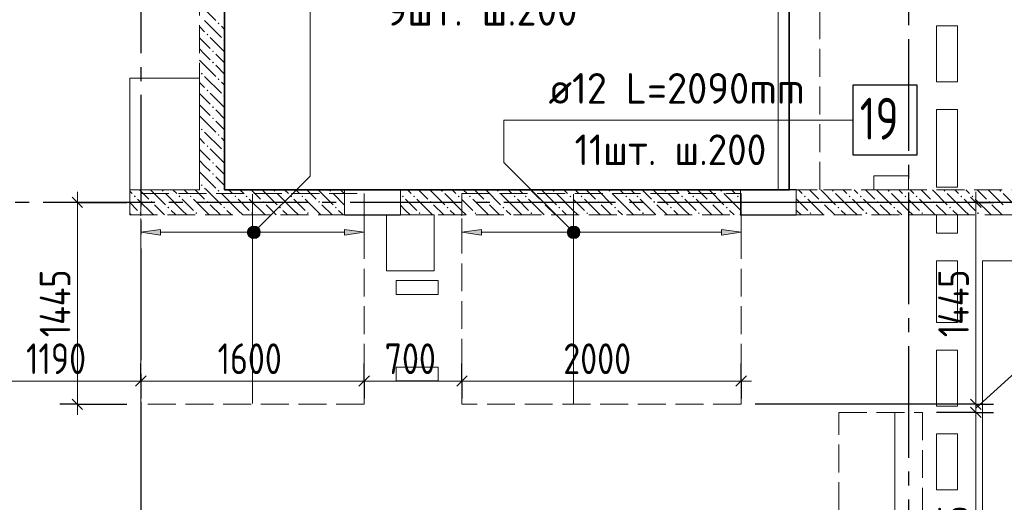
# Model space of a CAD drawing. Header units: millimetres. Extents: x 0 to 32165, y 0 to 42000.
# Tile 6 of 12: x 15456 to 22509, y 22480 to 25940. Entities that reach past the tile are written whole.
import ezdxf

# ---------------------------------------------------------------- set-up
doc = ezdxf.new("R2010")
doc.units = ezdxf.units.MM
doc.linetypes.add('______2', pattern=[270, 200, -70])
doc.linetypes.add('______5', pattern=[1100, 800, -100, 100, -100])
for name, color, linetype, lineweight in [('Standard', 7, 'Continuous', 25), ('ДОП Верх по Х', 7, 'Continuous', 25), ('ЖБ Балка Вышележаща', 7, 'Continuous', 25), ('Макрос окна_ макрос двери', 7, 'Continuous', 18), ('Оси', 40, '______5', 18), ('Позиционная метка номер позиции', 7, 'Continuous', 13), ('Примечания', 7, 'Continuous', 25), ('Размерная выноска', 7, 'Continuous', 13)]:
    doc.layers.add(name, color=color, linetype=linetype, lineweight=lineweight)
for name, color, linetype, lineweight, true_color in [('ЖБ Балка Нижележащая', 7, '______2', 25, 0x8c8cff), ('ЖБ Перекрытие верхний уровень', 7, 'Continuous', 25, 0xe0e0ff), ('ЖБ Стена верхний уровень', 7, 'Continuous', 25, 0x006e00)]:
    doc.layers.add(name, color=color, linetype=linetype, lineweight=lineweight, true_color=true_color)
doc.styles.add('GOST 2.304-81', font='txt')
doc.styles.add('ISOCPEUR', font='txt')

msp = doc.modelspace()

# ---------------------------------------------------------------- hatches: boundary and pattern name
at = {"layer": 'ДОП Верх по Х', "linetype": 'Continuous', "lineweight": 13, "transparency": 33554687}
for points in [[(16464, 24395.5), (16324, 24415.5), (16464, 24435.5)], [(18764, 24395.5), (18624, 24415.5), (18764, 24435.5)]]:
    msp.add_hatch(color=7, dxfattribs=at).paths.add_polyline_path(points, flags=16)
for points in [[(17091.7, 24396.8), (17091.7, 24434.3), (17086.5, 24415.5)], [(17091.7, 24434.3), (17105.2, 24383.3), (17105.2, 24447.7)], [(17091.7, 24434.3), (17091.7, 24396.8), (17105.2, 24383.3)], [(17105.2, 24447.7), (17124, 24378), (17124, 24453)], [(17105.2, 24447.7), (17105.2, 24383.3), (17124, 24378)], [(17124, 24453), (17124, 24378), (17142.7, 24383.3)], [(17124, 24453), (17142.7, 24383.3), (17142.7, 24447.7)], [(17142.7, 24447.7), (17142.7, 24383.3), (17156.2, 24396.8)], [(17142.7, 24447.7), (17156.2, 24396.8), (17156.2, 24434.3)], [(17156.2, 24434.3), (17156.2, 24396.8), (17161.5, 24415.5)], [(17784, 24395.5), (17924, 24415.5), (17784, 24435.5)], [(19391.7, 24396.8), (19391.7, 24434.3), (19386.5, 24415.5)], [(19391.7, 24434.3), (19405.2, 24383.3), (19405.2, 24447.7)], [(19391.7, 24434.3), (19391.7, 24396.8), (19405.2, 24383.3)], [(19405.2, 24447.7), (19424, 24378), (19424, 24453)], [(19405.2, 24447.7), (19405.2, 24383.3), (19424, 24378)], [(19424, 24453), (19424, 24378), (19442.7, 24383.3)], [(19424, 24453), (19442.7, 24383.3), (19442.7, 24447.7)], [(19442.7, 24447.7), (19442.7, 24383.3), (19456.2, 24396.8)], [(19442.7, 24447.7), (19456.2, 24396.8), (19456.2, 24434.3)], [(19456.2, 24434.3), (19456.2, 24396.8), (19461.5, 24415.5)], [(20484, 24395.5), (20624, 24415.5), (20484, 24435.5)]]:
    msp.add_hatch(color=7, dxfattribs=at).paths.add_polyline_path(points)
at = {"layer": 'ЖБ Стена верхний уровень', "linetype": 'Continuous', "lineweight": 18, "transparency": 33554687}
for points in [[(16874.5, 25913.1), (16881, 25919.6), (16887.5, 25913.1), (16881, 25906.6)], [(16794.5, 25833.1), (16801, 25839.6), (16807.5, 25833.1), (16801, 25826.6)], [(16914.5, 25793.1), (16921, 25799.6), (16924, 25796.6), (16924, 25789.7), (16921, 25786.6)], [(16834.5, 25713.1), (16840.9, 25719.6), (16847.4, 25713.1), (16840.9, 25706.6)], [(16834.5, 25633.1), (16840.9, 25639.6), (16847.4, 25633.1), (16840.9, 25626.6)], [(16754.4, 25553.1), (16760.9, 25559.6), (16767.4, 25553.1), (16760.9, 25546.6)], [(16874.5, 25513.1), (16881, 25519.6), (16887.5, 25513.1), (16881, 25506.6)], [(16794.5, 25433.1), (16801, 25439.6), (16807.5, 25433.1), (16801, 25426.6)], [(16914.5, 25393.1), (16921, 25399.6), (16924, 25396.6), (16924, 25389.7), (16921, 25386.6)], [(16834.5, 25313.1), (16840.9, 25319.6), (16847.4, 25313.1), (16840.9, 25306.6)], [(16834.5, 25233.1), (16840.9, 25239.6), (16847.4, 25233.1), (16840.9, 25226.6)], [(16754.4, 25153.1), (16760.9, 25159.6), (16767.4, 25153.1), (16760.9, 25146.6)], [(16874.5, 25113.1), (16881, 25119.6), (16887.5, 25113.1), (16881, 25106.6)], [(16794.5, 25033.1), (16801, 25039.6), (16807.5, 25033.1), (16801, 25026.6)], [(16914.5, 24993.1), (16921, 24999.6), (16924, 24996.6), (16924, 24989.7), (16921, 24986.6)], [(16834.5, 24913.1), (16840.9, 24919.6), (16847.4, 24913.1), (16840.9, 24906.6)], [(16834.5, 24833.1), (16840.9, 24839.6), (16847.4, 24833.1), (16840.9, 24826.6)], [(16754.4, 24753.1), (16760.9, 24759.6), (16767.4, 24753.1), (16760.9, 24746.6)], [(16474.5, 24713.1), (16481, 24719.6), (16487.5, 24713.1), (16481, 24706.6)], [(16874.5, 24713.1), (16881, 24719.6), (16887.5, 24713.1), (16881, 24706.6)], [(17274.5, 24713.1), (17281, 24719.6), (17287.5, 24713.1), (17281, 24706.6)], [(17674.5, 24713.1), (17681, 24719.6), (17687.5, 24713.1), (17681, 24706.6)], [(18474.5, 24713.1), (18481, 24719.6), (18487.5, 24713.1), (18481, 24706.6)], [(18874.5, 24713.1), (18881, 24719.6), (18887.5, 24713.1), (18881, 24706.6)], [(19274.5, 24713.1), (19281, 24719.6), (19287.5, 24713.1), (19281, 24706.6)], [(19674.5, 24713.1), (19681, 24719.6), (19687.5, 24713.1), (19681, 24706.6)], [(20074.5, 24713.1), (20081, 24719.6), (20087.5, 24713.1), (20081, 24706.6)], [(20474.5, 24713.1), (20481, 24719.6), (20487.5, 24713.1), (20481, 24706.6)], [(21274.5, 24713.1), (21281, 24719.6), (21287.5, 24713.1), (21281, 24706.6)], [(21674.5, 24713.1), (21681, 24719.6), (21687.5, 24713.1), (21681, 24706.6)], [(22074.5, 24713.1), (22081, 24719.6), (22087.5, 24713.1), (22081, 24706.6)], [(22474.5, 24713.1), (22481, 24719.6), (22487.5, 24713.1), (22481, 24706.6)], [(16274.5, 24673.1), (16281, 24679.6), (16287.5, 24673.1), (16281, 24666.6)], [(16394.5, 24633.1), (16401, 24639.6), (16407.5, 24633.1), (16401, 24626.6)], [(16594.5, 24673.1), (16601, 24679.6), (16607.5, 24673.1), (16601, 24666.6)], [(16674.5, 24673.1), (16681, 24679.6), (16687.5, 24673.1), (16681, 24666.6)], [(16794.5, 24633.1), (16801, 24639.6), (16807.5, 24633.1), (16801, 24626.6)], [(16994.5, 24673.1), (17001, 24679.6), (17007.5, 24673.1), (17001, 24666.6)], [(17074.5, 24673.1), (17081, 24679.6), (17087.5, 24673.1), (17081, 24666.6)], [(17194.5, 24633.1), (17201, 24639.6), (17207.5, 24633.1), (17201, 24626.6)], [(17394.5, 24673.1), (17401, 24679.6), (17407.5, 24673.1), (17401, 24666.6)], [(17474.5, 24673.1), (17481, 24679.6), (17487.5, 24673.1), (17481, 24666.6)], [(17594.5, 24633.1), (17601, 24639.6), (17607.5, 24633.1), (17601, 24626.6)], [(18194.5, 24673.1), (18201, 24679.6), (18207.5, 24673.1), (18201, 24666.6)], [(18274.5, 24673.1), (18281, 24679.6), (18287.5, 24673.1), (18281, 24666.6)], [(18394.5, 24633.1), (18401, 24639.6), (18407.5, 24633.1), (18401, 24626.6)], [(18594.5, 24673.1), (18601, 24679.6), (18607.5, 24673.1), (18601, 24666.6)], [(18674.5, 24673.1), (18681, 24679.6), (18687.5, 24673.1), (18681, 24666.6)], [(18794.5, 24633.1), (18801, 24639.6), (18807.5, 24633.1), (18801, 24626.6)], [(18994.5, 24673.1), (19001, 24679.6), (19007.5, 24673.1), (19001, 24666.6)], [(19074.5, 24673.1), (19081, 24679.6), (19087.5, 24673.1), (19081, 24666.6)], [(19194.5, 24633.1), (19201, 24639.6), (19207.5, 24633.1), (19201, 24626.6)], [(19394.5, 24673.1), (19401, 24679.6), (19407.5, 24673.1), (19401, 24666.6)], [(19474.5, 24673.1), (19481, 24679.6), (19487.5, 24673.1), (19481, 24666.6)], [(19594.5, 24633.1), (19601, 24639.6), (19607.5, 24633.1), (19601, 24626.6)], [(19794.5, 24673.1), (19801, 24679.6), (19807.5, 24673.1), (19801, 24666.6)], [(19874.5, 24673.1), (19881, 24679.6), (19887.5, 24673.1), (19881, 24666.6)], [(19994.5, 24633.1), (20001, 24639.6), (20007.5, 24633.1), (20001, 24626.6)], [(20194.5, 24673.1), (20201, 24679.6), (20207.5, 24673.1), (20201, 24666.6)], [(20274.5, 24673.1), (20281, 24679.6), (20287.5, 24673.1), (20281, 24666.6)], [(20394.5, 24633.1), (20401, 24639.6), (20407.5, 24633.1), (20401, 24626.6)], [(20594.5, 24673.1), (20601, 24679.6), (20607.5, 24673.1), (20601, 24666.6)], [(21074.5, 24673.1), (21081, 24679.6), (21087.5, 24673.1), (21081, 24666.6)], [(21194.5, 24633.1), (21201, 24639.6), (21207.5, 24633.1), (21201, 24626.6)], [(21394.5, 24673.1), (21401, 24679.6), (21407.5, 24673.1), (21401, 24666.6)], [(21474.5, 24673.1), (21481, 24679.6), (21487.5, 24673.1), (21481, 24666.6)], [(21594.5, 24633.1), (21601, 24639.6), (21607.5, 24633.1), (21601, 24626.6)], [(21794.5, 24673.1), (21801, 24679.6), (21807.5, 24673.1), (21801, 24666.6)], [(21874.5, 24673.1), (21881, 24679.6), (21887.5, 24673.1), (21881, 24666.6)], [(21994.5, 24633.1), (22001, 24639.6), (22007.5, 24633.1), (22001, 24626.6)], [(22194.5, 24673.1), (22201, 24679.6), (22207.5, 24673.1), (22201, 24666.6)], [(22274.5, 24673.1), (22281, 24679.6), (22287.5, 24673.1), (22281, 24666.6)], [(22394.5, 24633.1), (22401, 24639.6), (22407.5, 24633.1), (22401, 24626.6)], [(16314.5, 24553.1), (16321, 24559.6), (16327.5, 24553.1), (16321, 24546.6)], [(16514.5, 24593.1), (16521, 24599.6), (16527.5, 24593.1), (16521, 24586.6)], [(16714.5, 24553.1), (16721, 24559.6), (16727.5, 24553.1), (16721, 24546.6)], [(16914.5, 24593.1), (16921, 24599.6), (16927.5, 24593.1), (16921, 24586.6)], [(17114.5, 24553.1), (17121, 24559.6), (17127.5, 24553.1), (17121, 24546.6)], [(17314.5, 24593.1), (17321, 24599.6), (17327.5, 24593.1), (17321, 24586.6)], [(17514.5, 24553.1), (17521, 24559.6), (17527.5, 24553.1), (17521, 24546.6)], [(17714.5, 24593.1), (17721, 24599.6), (17727.5, 24593.1), (17721, 24586.6)], [(18314.5, 24553.1), (18321, 24559.6), (18327.5, 24553.1), (18321, 24546.6)], [(18514.5, 24593.1), (18521, 24599.6), (18527.5, 24593.1), (18521, 24586.6)], [(18714.5, 24553.1), (18721, 24559.6), (18727.4, 24553.1), (18721, 24546.6)], [(18914.5, 24593.1), (18921, 24599.6), (18927.4, 24593.1), (18921, 24586.6)], [(19114.5, 24553.1), (19121, 24559.6), (19127.4, 24553.1), (19121, 24546.6)], [(19314.5, 24593.1), (19321, 24599.6), (19327.4, 24593.1), (19321, 24586.6)], [(19514.5, 24553.1), (19521, 24559.6), (19527.4, 24553.1), (19521, 24546.6)], [(19714.5, 24593.1), (19721, 24599.6), (19727.4, 24593.1), (19721, 24586.6)], [(19914.5, 24553.1), (19921, 24559.6), (19927.4, 24553.1), (19921, 24546.6)], [(20114.5, 24593.1), (20121, 24599.6), (20127.4, 24593.1), (20121, 24586.6)], [(20314.5, 24553.1), (20321, 24559.6), (20327.4, 24553.1), (20321, 24546.6)], [(20514.5, 24593.1), (20521, 24599.6), (20527.4, 24593.1), (20521, 24586.6)], [(21114.5, 24553.1), (21121, 24559.6), (21127.4, 24553.1), (21121, 24546.6)], [(21314.5, 24593.1), (21321, 24599.6), (21327.4, 24593.1), (21321, 24586.6)], [(21514.5, 24553.1), (21521, 24559.6), (21527.4, 24553.1), (21521, 24546.6)], [(21714.5, 24593.1), (21721, 24599.6), (21727.4, 24593.1), (21721, 24586.6)], [(21914.5, 24553.1), (21921, 24559.6), (21927.4, 24553.1), (21921, 24546.6)], [(22114.5, 24593.1), (22121, 24599.6), (22127.4, 24593.1), (22121, 24586.6)], [(22314.5, 24553.1), (22321, 24559.6), (22327.4, 24553.1), (22321, 24546.6)]]:
    msp.add_hatch(color=7, dxfattribs=at).paths.add_polyline_path(points, flags=16)
at = {"layer": 'Позиционная метка номер позиции', "linetype": 'Continuous', "lineweight": 13, "transparency": 33554687}
for points in [[(17090.7, 24427), (17165.8, 24383.7), (17102.2, 24447.3)], [(17090.7, 24404), (17145.4, 24372.2), (17090.7, 24427)], [(17090.7, 24427), (17145.4, 24372.2), (17165.8, 24383.7)], [(17122.5, 24372.2), (17090.7, 24404), (17102.2, 24383.7)], [(17090.7, 24404), (17122.5, 24372.2), (17145.4, 24372.2)], [(17102.2, 24447.3), (17177.3, 24404), (17122.5, 24458.8)], [(17102.2, 24447.3), (17165.8, 24383.7), (17177.3, 24404)], [(17122.5, 24458.8), (17177.3, 24404), (17177.3, 24427)], [(17122.5, 24458.8), (17177.3, 24427), (17145.4, 24458.8)], [(17145.4, 24458.8), (17177.3, 24427), (17165.8, 24447.3)], [(19392.2, 24383.7), (19435.4, 24458.8), (19380.7, 24404)], [(19380.7, 24404), (19435.4, 24458.8), (19412.5, 24458.8)], [(19380.7, 24404), (19412.5, 24458.8), (19380.7, 24427)], [(19380.7, 24427), (19412.5, 24458.8), (19392.2, 24447.3)], [(19392.2, 24383.7), (19455.8, 24447.3), (19435.4, 24458.8)], [(19412.5, 24372.2), (19455.8, 24447.3), (19392.2, 24383.7)], [(19412.5, 24372.2), (19467.3, 24427), (19455.8, 24447.3)], [(19435.4, 24372.2), (19467.3, 24427), (19412.5, 24372.2)], [(19435.4, 24372.2), (19467.3, 24404), (19467.3, 24427)], [(19467.3, 24404), (19435.4, 24372.2), (19455.8, 24383.7)]]:
    msp.add_hatch(color=7, dxfattribs=at).paths.add_polyline_path(points)

# ---------------------------------------------------------------- linework, layer by layer
at = {"layer": 'Standard', "color": 7, "linetype": 'Continuous', "lineweight": 13, "transparency": 33554687}
for p, q in [((15869.7, 24630), (15869.7, 24705)), ((22305.7, 24630), (22305.7, 24705)), ((22305.7, 23153.9), (22905.7, 23703.9)), ((15134, 23349.3), (16324, 23349.3)), ((16324, 23349.3), (17924, 23349.3)), ((17924, 23349.3), (18624, 23349.3)), ((18624, 23349.3), (20624, 23349.3)), ((20624, 23349.3), (20699, 23349.3)), ((15869.7, 23183), (15869.7, 23108)), ((22305.7, 23183), (22305.7, 23124.8)), ((22305.7, 23124.8), (22305.7, 21330))]:
    msp.add_line(p, q, dxfattribs=at)
at = {"layer": 'Standard', "color": 251, "linetype": 'Continuous', "lineweight": -3, "true_color": 0x656565, "transparency": 33554687}
for p, q in [((15869.7, 24630), (15744.7, 24630)), ((15869.7, 24630), (15994.7, 24630)), ((15869.7, 24630), (16224, 24630)), ((22305.7, 24630), (20724, 24630)), ((22305.7, 24630), (22180.7, 24630)), ((22305.7, 24630), (22430.7, 24630)), ((16324, 23349.3), (16324, 23474.3)), ((17924, 23349.3), (17924, 23474.3)), ((18624, 23349.3), (18624, 23474.3)), ((20624, 23349.3), (20624, 23474.3)), ((16324, 23349.3), (16324, 23224.3)), ((16324, 23349.3), (16324, 23349.3)), ((17924, 23349.3), (17924, 23224.3)), ((17924, 23349.3), (17924, 23349.3)), ((18624, 23349.3), (18624, 23224.3)), ((18624, 23349.3), (18624, 23349.3)), ((20624, 23349.3), (20624, 23224.3)), ((20624, 23349.3), (20624, 23349.3)), ((15869.7, 23183), (15744.7, 23183)), ((15869.7, 23183), (15994.7, 23183)), ((15869.7, 23183), (16224, 23183)), ((22305.7, 23183), (22180.7, 23183)), ((22305.7, 23183), (22430.7, 23183)), ((22305.7, 23124.8), (22180.7, 23124.8)), ((22305.7, 23124.8), (22430.7, 23124.8))]:
    msp.add_line(p, q, dxfattribs=at)
at = {"layer": 'Standard', "color": 7, "linetype": 'Continuous', "lineweight": 25, "transparency": 33554687}
for p, q in [((15832.2, 24667.5), (15907.2, 24592.5)), ((22268.2, 24667.5), (22343.2, 24592.5)), ((16286.5, 23311.8), (16361.5, 23386.8)), ((17886.5, 23311.8), (17961.5, 23386.8)), ((18586.5, 23311.8), (18661.5, 23386.8)), ((20586.5, 23311.8), (20661.5, 23386.8)), ((15832.2, 23220.5), (15907.2, 23145.5)), ((22268.2, 23220.5), (22343.2, 23145.5)), ((22268.2, 23162.3), (22343.2, 23087.3))]:
    msp.add_line(p, q, dxfattribs=at)
at = {"layer": 'Standard', "color": 7, "linetype": 'Continuous', "lineweight": 13, "transparency": 33554687}
for points in [[(15869.7, 24630), (15869.7, 23606), (15869.7, 23606), (15869.7, 23183)], [(22305.7, 24630), (22305.7, 23651), (22305.7, 23651), (22305.7, 23556.8), (22305.7, 23556.8), (22305.7, 23215.9), (22305.7, 23215.9), (22305.7, 23183)]]:
    msp.add_lwpolyline(points, dxfattribs=at)
at = {"layer": 'Standard', "color": 251, "linetype": 'Continuous', "lineweight": -3, "true_color": 0x656565, "transparency": 33554687}
for points in [[(22305.7, 23183), (22288.7, 23183), (22288.7, 23183), (22288.7, 23183), (22288.7, 23183), (22288.7, 23183), (22288.7, 23183), (20724, 23183)], [(22305.7, 23124.8), (22288.7, 23124.8), (22288.7, 23124.8), (22288.7, 23124.8), (22288.7, 23124.8), (22288.7, 23124.8), (22288.7, 23124.8), (22024, 23124.8)]]:
    msp.add_lwpolyline(points, dxfattribs=at)
at = {"layer": 'ДОП Верх по Х', "color": 7, "linetype": 'Continuous', "lineweight": 13, "transparency": 33554687}
msp.add_line((19224, 25220), (21310, 25220), dxfattribs=at)
at = {"layer": 'ДОП Верх по Х', "color": 7, "linetype": 'Continuous', "lineweight": 18, "transparency": 33554687}
for p, q in [((17124, 23189), (17124, 24689)), ((19424, 23189), (19424, 24689)), ((21724, 23118.8), (21724, 19730.8))]:
    msp.add_line(p, q, dxfattribs=at)
at = {"layer": 'ДОП Верх по Х', "color": 251, "linetype": 'Continuous', "lineweight": 13, "true_color": 0x494949, "transparency": 33554687}
for p, q in [((16324, 24415.5), (16324, 24515.5)), ((17924, 24415.5), (17924, 24515.5)), ((18624, 24415.5), (18624, 24515.5)), ((20624, 24415.5), (20624, 24515.5)), ((16324, 24415.5), (16464, 24435.5)), ((16464, 24395.5), (16324, 24415.5)), ((16324, 24415.5), (16324, 24315.5)), ((16324, 24415.5), (16324, 24415.5)), ((16464, 24435.5), (16464, 24395.5)), ((16464, 24415.5), (17094, 24415.5)), ((17124, 24453), (17124, 24453)), ((17154, 24415.5), (17784, 24415.5)), ((17924, 24415.5), (17784, 24435.5)), ((17784, 24435.5), (17784, 24395.5)), ((17784, 24395.5), (17924, 24415.5)), ((17924, 24415.5), (17924, 24315.5)), ((17924, 24415.5), (17924, 24415.5)), ((18624, 24415.5), (18764, 24435.5)), ((18764, 24395.5), (18624, 24415.5)), ((18624, 24415.5), (18624, 24315.5)), ((18624, 24415.5), (18624, 24415.5)), ((18764, 24435.5), (18764, 24395.5)), ((18764, 24415.5), (19394, 24415.5)), ((19424, 24453), (19424, 24453)), ((19454, 24415.5), (20484, 24415.5)), ((20624, 24415.5), (20484, 24435.5)), ((20484, 24435.5), (20484, 24395.5)), ((20484, 24395.5), (20624, 24415.5)), ((20624, 24415.5), (20624, 24315.5)), ((20624, 24415.5), (20624, 24415.5)), ((17124, 24378), (17124, 24378)), ((19424, 24378), (19424, 24378))]:
    msp.add_line(p, q, dxfattribs=at)
at = {"layer": 'ДОП Верх по Х', "color": 7, "linetype": 'Continuous', "lineweight": 25, "transparency": 33554687}
msp.add_lwpolyline([(21424, 24970), (21884, 24970), (21884, 25470), (21424, 25470), (21424, 24970)], dxfattribs=at)
at = {"layer": 'ДОП Верх по Х', "color": 251, "linetype": 'Continuous', "lineweight": 13, "true_color": 0x494949, "transparency": 33554687}
for centre in [(17124, 24415.5), (19424, 24415.5)]:
    msp.add_circle(centre, 37.5, dxfattribs=at)
at = {"layer": 'ЖБ Балка Вышележаща', "color": 7, "linetype": 'Continuous', "lineweight": 18, "transparency": 33554687}
for p, q in [((20889, 27250), (20889, 24720)), ((20889, 24720), (20969, 24720))]:
    msp.add_line(p, q, dxfattribs=at)
at = {"layer": 'ЖБ Балка Нижележащая', "color": 251, "linetype": '______2', "lineweight": 18, "true_color": 0x656565, "transparency": 33554687}
for p, q in [((20969, 27250), (20969, 24720)), ((21189, 24720), (21189, 27250)), ((20969, 24720), (21189, 24720))]:
    msp.add_line(p, q, dxfattribs=at)
at = {"layer": 'ЖБ Перекрытие верхний уровень', "color": 7, "linetype": 'Continuous', "lineweight": 18, "transparency": 33554687}
for p, q in [((20969, 24720), (20969, 27250)), ((16924, 26015), (16924, 24720)), ((22024, 25495), (22024, 25895)), ((22024, 25895), (22174, 25895)), ((22174, 25895), (22174, 25495)), ((16744, 25520), (16244, 25520)), ((16244, 25520), (16244, 24720)), ((16744, 24720), (16744, 25520)), ((22174, 25495), (22024, 25495)), ((22024, 24740), (22024, 25295)), ((22024, 25295), (22174, 25295)), ((22174, 25295), (22174, 24740)), ((21824, 24820), (21574, 24820)), ((21574, 24820), (21574, 24720)), ((21824, 24720), (21824, 24820)), ((16244, 24720), (16744, 24720)), ((16924, 24720), (20969, 24720)), ((21574, 24720), (21824, 24720)), ((22174, 24740), (22024, 24740)), ((18424, 24540), (18084, 24540)), ((18084, 24540), (18084, 24140)), ((18424, 24140), (18424, 24540)), ((22024, 24410), (22024, 24540)), ((22024, 24540), (22174, 24540)), ((22174, 24540), (22174, 24410)), ((22174, 24410), (22024, 24410)), ((22024, 23770), (22024, 24210)), ((22024, 24210), (22174, 24210)), ((22174, 24210), (22174, 23770)), ((22354, 17930), (22354, 24210)), ((22354, 24210), (26324, 24210)), ((18084, 24140), (18424, 24140)), ((18454, 24070), (18154, 24070)), ((18154, 24070), (18154, 23970)), ((18454, 23970), (18454, 24070)), ((18154, 23970), (18454, 23970)), ((22174, 23770), (22024, 23770)), ((22024, 23170), (22024, 23570)), ((22024, 23570), (22174, 23570)), ((22174, 23570), (22174, 23170)), ((18454, 23450), (18154, 23450)), ((18154, 23450), (18154, 23350)), ((18454, 23350), (18454, 23450)), ((18154, 23350), (18454, 23350)), ((22174, 23170), (22024, 23170)), ((22024, 22570), (22024, 22970)), ((22024, 22970), (22174, 22970)), ((22174, 22970), (22174, 22570)), ((22174, 22570), (22024, 22570))]:
    msp.add_line(p, q, dxfattribs=at)
at = {"layer": 'ЖБ Стена верхний уровень', "color": 251, "linetype": '______2', "lineweight": 13, "true_color": 0x656565, "transparency": 33554687}
for p, q in [((16744, 27250), (16744, 24720)), ((16924, 24720), (16924, 26015)), ((16744, 24720), (16244, 24720)), ((16244, 24720), (16244, 24540)), ((17784, 24720), (16924, 24720)), ((17784, 24720), (17784, 24540)), ((18184, 24540), (18184, 24720)), ((20619, 24720), (18184, 24720)), ((20619, 24720), (20619, 24540)), ((21019, 24540), (21019, 24720)), ((23844, 24720), (21019, 24720)), ((16244, 24540), (17784, 24540)), ((18184, 24540), (20619, 24540)), ((21019, 24540), (23844, 24540))]:
    msp.add_line(p, q, dxfattribs=at)
at = {"layer": 'ЖБ Стена верхний уровень', "color": 9, "linetype": 'Continuous', "lineweight": 18, "true_color": 0xc7c7c7, "transparency": 33554687}
for p, q in [((16744, 26050.1), (16860.9, 25933.1)), ((16744, 25890.1), (16781, 25853.1)), ((16781, 25933.1), (16901, 25813.1)), ((16924, 25870.1), (16901, 25893.1)), ((16744, 25810.1), (16821, 25733.1)), ((16924, 25710.1), (16821, 25813.1)), ((16781, 25693.1), (16744, 25730.1)), ((16821, 25653.1), (16781, 25693.1)), ((16860.9, 25693.1), (16924, 25630.1)), ((16744, 25650.1), (16860.9, 25533.1)), ((16860.9, 25613.1), (16924, 25550.1)), ((16781, 25533.1), (16901, 25413.1)), ((16744, 25490.1), (16781, 25453.1)), ((16924, 25470.1), (16901, 25493.1)), ((16744, 25410.1), (16821, 25333.1)), ((16924, 25310.1), (16821, 25413.1)), ((16781, 25293.1), (16744, 25330.1)), ((16744, 25250.1), (16860.9, 25133.1)), ((16821, 25253.1), (16781, 25293.1)), ((16860.9, 25293.1), (16924, 25230.1)), ((16860.9, 25213.1), (16924, 25150.1)), ((16781, 25133.1), (16901, 25013.1)), ((16744, 25090.1), (16781, 25053.1)), ((16924, 25070.1), (16901, 25093.1)), ((16744, 25010.1), (16821, 24933.1)), ((16924, 24910.1), (16821, 25013.1)), ((16781, 24893.1), (16744, 24930.1)), ((16744, 24850.1), (16860.9, 24733.1)), ((16821, 24853.1), (16781, 24893.1)), ((16860.9, 24893.1), (16924, 24830.1)), ((16860.9, 24813.1), (16924, 24750.1)), ((16260.9, 24693.1), (16244, 24710.1)), ((16314.1, 24720), (16381, 24653.1)), ((16394.1, 24720), (16501, 24613.1)), ((16621, 24573.1), (16501, 24693.1)), ((16554.1, 24720), (16581, 24693.1)), ((16660.9, 24693.1), (16634.1, 24720)), ((16714.1, 24720), (16781, 24653.1)), ((16781, 24733.1), (16794.1, 24720)), ((16794.1, 24720), (16901, 24613.1)), ((17021, 24573.1), (16901, 24693.1)), ((16954.1, 24720), (16981, 24693.1)), ((17060.9, 24693.1), (17034.1, 24720)), ((17114.1, 24720), (17181, 24653.1)), ((17194.1, 24720), (17301, 24613.1)), ((17421, 24573.1), (17301, 24693.1)), ((17354.1, 24720), (17381, 24693.1)), ((17460.9, 24693.1), (17434.1, 24720)), ((17514.1, 24720), (17581, 24653.1)), ((17594.1, 24720), (17701, 24613.1)), ((17784, 24610.1), (17701, 24693.1)), ((17754.1, 24720), (17781, 24693.1)), ((18260.9, 24693.1), (18234.1, 24720)), ((18314.1, 24720), (18381, 24653.1)), ((18394.1, 24720), (18501, 24613.1)), ((18621, 24573.1), (18501, 24693.1)), ((18554.1, 24720), (18581, 24693.1)), ((18660.9, 24693.1), (18634.1, 24720)), ((18714.1, 24720), (18781, 24653.1)), ((18794.1, 24720), (18901, 24613.1)), ((19021, 24573.1), (18901, 24693.1)), ((18954.1, 24720), (18981, 24693.1)), ((19060.9, 24693.1), (19034.1, 24720)), ((19114.1, 24720), (19181, 24653.1)), ((19194.1, 24720), (19301, 24613.1)), ((19421, 24573.1), (19301, 24693.1)), ((19354.1, 24720), (19381, 24693.1)), ((19460.9, 24693.1), (19434.1, 24720)), ((19514.1, 24720), (19581, 24653.1)), ((19594.1, 24720), (19701, 24613.1)), ((19821, 24573.1), (19701, 24693.1)), ((19754.1, 24720), (19781, 24693.1)), ((19860.9, 24693.1), (19834.1, 24720)), ((19914.1, 24720), (19981, 24653.1)), ((19994.1, 24720), (20101, 24613.1)), ((20221, 24573.1), (20101, 24693.1)), ((20154.1, 24720), (20181, 24693.1)), ((20260.9, 24693.1), (20234.1, 24720)), ((20314.1, 24720), (20381, 24653.1)), ((20394.1, 24720), (20501, 24613.1)), ((20619, 24575.1), (20501, 24693.1)), ((20554.1, 24720), (20581, 24693.1)), ((21060.9, 24693.1), (21034.1, 24720)), ((21114.1, 24720), (21181, 24653.1)), ((21194.1, 24720), (21301, 24613.1)), ((21421, 24573.1), (21301, 24693.1)), ((21354.1, 24720), (21381, 24693.1)), ((21460.9, 24693.1), (21434.1, 24720)), ((21514.1, 24720), (21581, 24653.1)), ((21594.1, 24720), (21701, 24613.1)), ((21821, 24573.1), (21701, 24693.1)), ((21754.1, 24720), (21781, 24693.1)), ((21860.9, 24693.1), (21834.1, 24720)), ((21914.1, 24720), (21981, 24653.1)), ((21994.1, 24720), (22101, 24613.1)), ((22221, 24573.1), (22101, 24693.1)), ((22154.1, 24720), (22181, 24693.1)), ((22260.9, 24693.1), (22234.1, 24720)), ((22314.1, 24720), (22381, 24653.1)), ((22394.1, 24720), (22501, 24613.1)), ((22621, 24573.1), (22501, 24693.1)), ((16244, 24630.1), (16301, 24573.1)), ((16621, 24653.1), (16701, 24573.1)), ((17021, 24653.1), (17101, 24573.1)), ((17421, 24653.1), (17501, 24573.1)), ((18221, 24653.1), (18301, 24573.1)), ((18621, 24653.1), (18701, 24573.1)), ((19021, 24653.1), (19101, 24573.1)), ((19421, 24653.1), (19501, 24573.1)), ((19821, 24653.1), (19901, 24573.1)), ((20221, 24653.1), (20301, 24573.1)), ((21021, 24653.1), (21101, 24573.1)), ((21101, 24653.1), (21214.1, 24540)), ((21421, 24653.1), (21501, 24573.1)), ((21501, 24653.1), (21614.1, 24540)), ((21821, 24653.1), (21901, 24573.1)), ((21901, 24653.1), (22014.1, 24540)), ((22221, 24653.1), (22301, 24573.1)), ((22301, 24653.1), (22414.1, 24540)), ((18221, 24573.1), (18184, 24610.1)), ((21021, 24573.1), (21019, 24575.1)), ((21021, 24573.1), (21054.1, 24540)), ((21294.1, 24540), (21221, 24613.1)), ((21340.9, 24573.1), (21374.1, 24540)), ((21421, 24573.1), (21454.1, 24540)), ((21694.1, 24540), (21621, 24613.1)), ((21740.9, 24573.1), (21774.1, 24540)), ((21821, 24573.1), (21854.1, 24540)), ((22094.1, 24540), (22021, 24613.1)), ((22140.9, 24573.1), (22174.1, 24540)), ((22221, 24573.1), (22254.1, 24540)), ((22494.1, 24540), (22421, 24613.1))]:
    msp.add_line(p, q, dxfattribs=at)
for points in [[(16301, 24653.1), (16414.1, 24540), (16414.1, 24540), (16414.1, 24540), (16414.1, 24540)], [(16701, 24653.1), (16814.1, 24540), (16814.1, 24540), (16814.1, 24540), (16814.1, 24540)], [(17101, 24653.1), (17214.1, 24540), (17214.1, 24540), (17214.1, 24540), (17214.1, 24540)], [(17501, 24653.1), (17614.1, 24540), (17614.1, 24540), (17614.1, 24540), (17614.1, 24540)], [(18301, 24653.1), (18414.1, 24540), (18414.1, 24540)], [(18701, 24653.1), (18814.1, 24540), (18814.1, 24540)], [(19101, 24653.1), (19214.1, 24540), (19214.1, 24540)], [(19501, 24653.1), (19614.1, 24540), (19614.1, 24540)], [(19901, 24653.1), (20014.1, 24540), (20014.1, 24540)], [(20301, 24653.1), (20414.1, 24540), (20414.1, 24540)], [(16244, 24550.1), (16254.1, 24540), (16254.1, 24540), (16254.1, 24540), (16254.1, 24540)], [(16494.1, 24540), (16494.1, 24540), (16494.1, 24540), (16494.1, 24540), (16421, 24613.1)], [(16540.9, 24573.1), (16574.1, 24540), (16574.1, 24540), (16574.1, 24540), (16574.1, 24540)], [(16621, 24573.1), (16654.1, 24540), (16654.1, 24540), (16654.1, 24540), (16654.1, 24540)], [(16894.1, 24540), (16894.1, 24540), (16894.1, 24540), (16894.1, 24540), (16821, 24613.1)], [(16940.9, 24573.1), (16974.1, 24540), (16974.1, 24540), (16974.1, 24540), (16974.1, 24540)], [(17021, 24573.1), (17054.1, 24540), (17054.1, 24540), (17054.1, 24540), (17054.1, 24540)], [(17294.1, 24540), (17294.1, 24540), (17294.1, 24540), (17294.1, 24540), (17221, 24613.1)], [(17340.9, 24573.1), (17374.1, 24540), (17374.1, 24540), (17374.1, 24540), (17374.1, 24540)], [(17421, 24573.1), (17454.1, 24540), (17454.1, 24540), (17454.1, 24540), (17454.1, 24540)], [(17694.1, 24540), (17694.1, 24540), (17694.1, 24540), (17694.1, 24540), (17621, 24613.1)], [(17740.9, 24573.1), (17774.1, 24540), (17774.1, 24540), (17774.1, 24540), (17774.1, 24540)], [(18221, 24573.1), (18254.1, 24540), (18254.1, 24540)], [(18494.1, 24540), (18494.1, 24540), (18421, 24613.1)], [(18540.9, 24573.1), (18574.1, 24540), (18574.1, 24540)], [(18621, 24573.1), (18654.1, 24540), (18654.1, 24540)], [(18894.1, 24540), (18894.1, 24540), (18821, 24613.1)], [(18940.9, 24573.1), (18974.1, 24540), (18974.1, 24540)], [(19021, 24573.1), (19054.1, 24540), (19054.1, 24540)], [(19294.1, 24540), (19294.1, 24540), (19221, 24613.1)], [(19340.9, 24573.1), (19374.1, 24540), (19374.1, 24540)], [(19421, 24573.1), (19454.1, 24540), (19454.1, 24540)], [(19694.1, 24540), (19694.1, 24540), (19621, 24613.1)], [(19740.9, 24573.1), (19774.1, 24540), (19774.1, 24540)], [(19821, 24573.1), (19854.1, 24540), (19854.1, 24540)], [(20094.1, 24540), (20094.1, 24540), (20021, 24613.1)], [(20140.9, 24573.1), (20174.1, 24540), (20174.1, 24540)], [(20221, 24573.1), (20254.1, 24540), (20254.1, 24540)], [(20494.1, 24540), (20494.1, 24540), (20421, 24613.1)], [(20540.9, 24573.1), (20574.1, 24540), (20574.1, 24540)]]:
    msp.add_lwpolyline(points, dxfattribs=at)
at = {"layer": 'Макрос окна_ макрос двери', "color": 7, "linetype": 'Continuous', "lineweight": -3, "transparency": 33554687}
for p, q in [((18184, 24720), (17784, 24720)), ((21019, 24720), (20619, 24720)), ((17784, 24540), (18184, 24540)), ((20619, 24540), (21019, 24540))]:
    msp.add_line(p, q, dxfattribs=at)
at = {"layer": 'Оси', "color": 8, "linetype": '______5', "lineweight": -3, "transparency": 33554687}
for p, q in [((21824, 40100), (21824, 15930)), ((16324, 39700), (16324, 15930)), ((27424, 24630), (3600, 24630))]:
    msp.add_line(p, q, dxfattribs=at)
at = {"layer": 'Позиционная метка номер позиции', "color": 7, "linetype": 'Continuous', "lineweight": 13, "transparency": 33554687}
for p, q in [((17102.2, 24447.3), (17102.2, 24447.3)), ((17165.8, 24447.3), (17165.8, 24447.3)), ((19392.2, 24447.3), (19392.2, 24447.3)), ((19455.8, 24447.3), (19455.8, 24447.3)), ((17102.2, 24383.7), (17102.2, 24383.7)), ((17165.8, 24383.7), (17165.8, 24383.7)), ((19392.2, 24383.7), (19392.2, 24383.7)), ((19455.8, 24383.7), (19455.8, 24383.7))]:
    msp.add_line(p, q, dxfattribs=at)
for points in [[(17134, 24415.5), (17536.2, 24817.7), (17536.2, 26220), (20036.2, 26220)], [(19424, 24415.5), (18924, 24915.5), (18924, 25220), (21424, 25220)]]:
    msp.add_lwpolyline(points, dxfattribs=at)
for centre in [(17134, 24415.5), (19424, 24415.5)]:
    msp.add_circle(centre, 45, dxfattribs=at)
at = {"layer": 'Примечания', "color": 7, "linetype": '______2', "lineweight": 18, "transparency": 33554687}
for p, q in [((16324, 24695), (17924, 24695)), ((16324, 23183), (16324, 24695)), ((17924, 24695), (17924, 23183)), ((18624, 24695), (20624, 24695)), ((18624, 23183), (18624, 24695)), ((20624, 24695), (20624, 23183)), ((17924, 23183), (16324, 23183)), ((20624, 23183), (18624, 23183)), ((21324, 23124.8), (21924, 23124.8)), ((21324, 19724.8), (21324, 23124.8)), ((21924, 23124.8), (21924, 19724.8))]:
    msp.add_line(p, q, dxfattribs=at)
at = {"layer": 'Размерная выноска', "color": 7, "linetype": 'Continuous', "lineweight": 35, "transparency": 33554687}
msp.add_lwpolyline([(16924, 24720), (20969, 24720), (20969, 27250), (20864, 27250), (20864, 29180), (16424, 29180), (16424, 27430), (16924, 27430), (16924, 24720)], dxfattribs=at)

# ---------------------------------------------------------------- texts
at = {"layer": 'Standard', "color": 7, "linetype": 'Continuous', "lineweight": 25, "transparency": 33554687, "char_height": 220, "attachment_point": 7, "rotation": 90, "style": 'GOST 2.304-81'}
for s, insert, width in [('1445', (15819.7, 23664.2), 610.165), ('1445', (22255.6, 23664.2), 610.165), ('1795', (22255.6, 21985.1), 610.159)]:
    msp.add_mtext(s, dxfattribs=dict(at, insert=insert, width=width))
at = {"layer": 'Standard', "color": 7, "linetype": 'Continuous', "lineweight": 25, "transparency": 33554687, "char_height": 220, "attachment_point": 7, "style": 'GOST 2.304-81'}
for s, insert, width in [('1190', (15502.2, 23399.3), 578.854), ('1600', (16873.8, 23399.3), 625.735), ('700', (18070.7, 23399.3), 531.973), ('2000', (19350.3, 23399.3), 672.622)]:
    msp.add_mtext(s, dxfattribs=dict(at, insert=insert, width=width))
at = {"layer": 'ДОП Верх по Х', "color": 7, "linetype": 'Continuous', "lineweight": 13, "transparency": 33554687, "attachment_point": 7, "style": 'ISOCPEUR'}
for s, insert, char_height, width in [('\\W0.97;9шт. ш.200 ', (18076.3, 25897.3), 220, 1712.324), ('\\W0.96;ø12 L=2090mm ', (19244, 25337.3), 220, 2150.523), ('\\W0.75;19', (21474, 25080), 300, 472.289), ('\\W0.93;11шт. ш.200 ', (19431, 24897.3), 220, 1773.346)]:
    msp.add_mtext(s, dxfattribs=dict(at, insert=insert, char_height=char_height, width=width))

doc.saveas('drawing.dxf')
